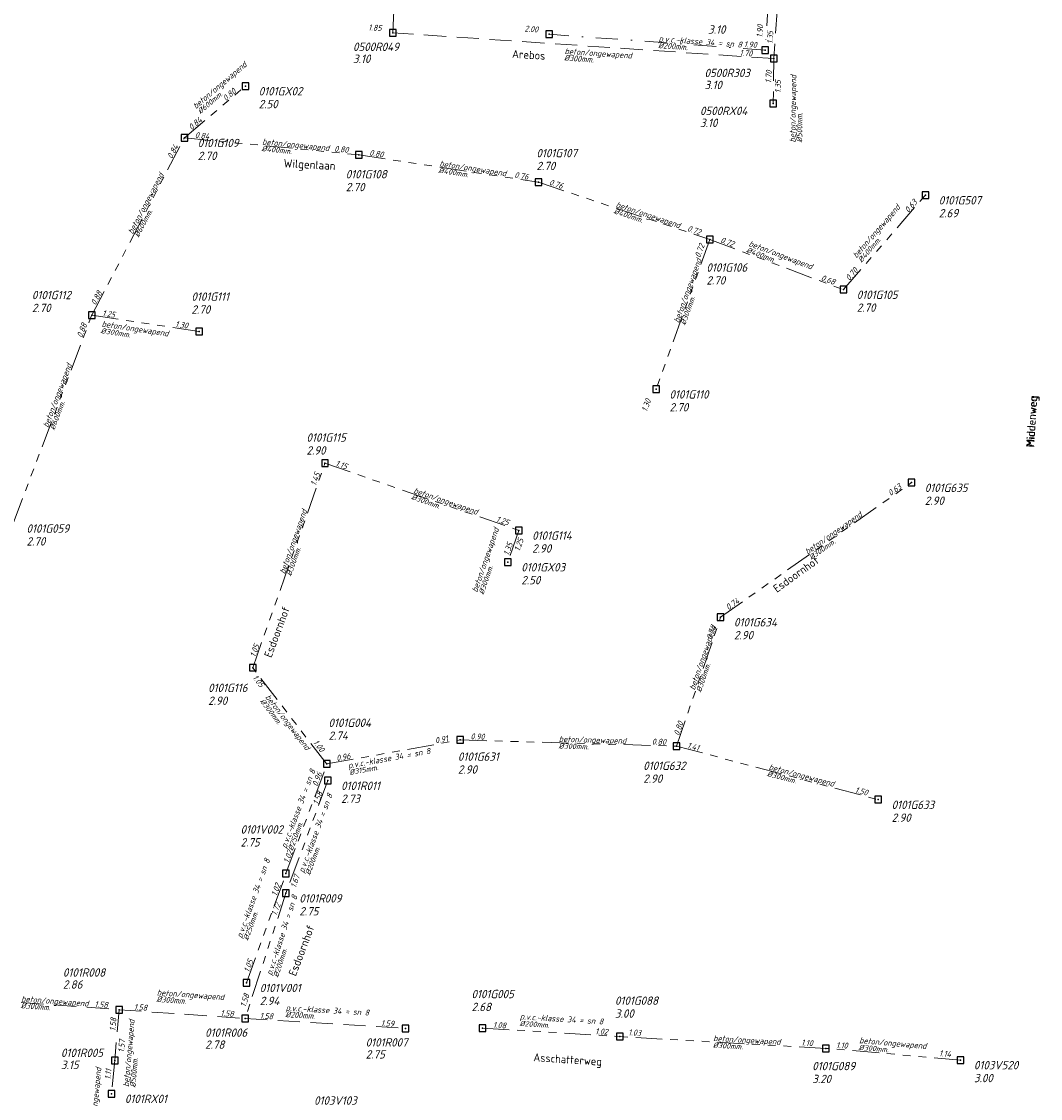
# Model space of a CAD drawing. Extents: x 155498 to 174806, y 452529 to 461643.
# Tile 33 of 44: x 158261 to 158490, y 460936 to 461178. Entities that reach past the tile are written whole.
import ezdxf
from ezdxf.enums import TextEntityAlignment as Align

# ---------------------------------------------------------------- set-up
doc = ezdxf.new("R2010")
doc.units = 0
doc.header["$PDMODE"] = 64
doc.header["$PDSIZE"] = 1.5
for name, pattern in [('RI-GWA', [18.45, 6, -1.8, 1.75, -1.8, 1.75, -1.8, 1.75, -1.8]), ('RI-HWA', [7.4, 5, -2.4]), ('RI-VWA', [11, 5, -3, 0, -3])]:
    doc.linetypes.add(name, pattern=pattern)
doc.layers.get('0').update_dxf_attribs({"linetype": 'CONTINUOUS'})
for name, color, linetype, lineweight in [('B-OI-RI-GWA-MATERIAAL-T18', 10, 'CONTINUOUS', 18), ('B-OI-RI-GWA-PUTDEKSELHOOGTE-T25', 10, 'CONTINUOUS', 25), ('B-OI-RI-GWA_BOB-T18', 10, 'CONTINUOUS', 18), ('B-OI-RI-GWA_DIAMETER-T18', 10, 'CONTINUOUS', 18), ('B-OI-RI-GWA_PUTNUMMER-T18', 10, 'CONTINUOUS', 18), ('B-OI-RI-GWA_RIOOLPUT-S', 10, 'CONTINUOUS', 25), ('B-OI-RI-GWA_TRANSPORTLEIDING-G', 10, 'RI-GWA', 18), ('B-OI-RI-HWA-BOB-T18', 150, 'CONTINUOUS', 18), ('B-OI-RI-HWA-MATERIAAL-T18', 150, 'CONTINUOUS', 18), ('B-OI-RI-HWA-PUTDEKSELHOOGTE-T25', 150, 'CONTINUOUS', 25), ('B-OI-RI-HWA-PUTNUMMER-T25', 150, 'CONTINUOUS', 25), ('B-OI-RI-HWA_DIAMETER-T18', 150, 'CONTINUOUS', 18), ('B-OI-RI-HWA_RIOOLPUT-S', 150, 'CONTINUOUS', 25), ('B-OI-RI-HWA_TRANSPORTLEIDING-G', 150, 'RI-HWA', 18), ('B-OI-RI-VWA-BOB-T18', 34, 'CONTINUOUS', 18), ('B-OI-RI-VWA-DIAMETER-T18', 34, 'CONTINUOUS', 18), ('B-OI-RI-VWA-MATERIAAL-T18', 34, 'CONTINUOUS', 18), ('B-OI-RI-VWA_PUTDEKSELHOOGTE-T25', 34, 'CONTINUOUS', 25), ('B-OI-RI-VWA_PUTNUMMER-T25', 34, 'CONTINUOUS', 25), ('B-OI-RI-VWA_RIOOLPUT-S', 34, 'CONTINUOUS', 25), ('B-OI-RI-VWA_TRANSPORTLEIDING-G', 34, 'RI-VWA', 18), ('B-XX-OG-TOPOGRAFIE-T18', 2, 'CONTINUOUS', 18)]:
    doc.layers.add(name, color=color, linetype=linetype, lineweight=lineweight)
doc.styles.add('NLCS-ISO-M-T18', font='NLCS-ISO.ttf', dxfattribs={"height": 1.8})
doc.styles.add('NLCS-ISO-M500-T18_CURSIEF', font='NLCS-ISO.ttf', dxfattribs={"oblique": 15, "height": 0.9})
doc.styles.add('NLCS-ISO-M750-T18_CURSIEF', font='NLCS-ISO.ttf', dxfattribs={"oblique": 15, "height": 1.35})
doc.styles.add('NLCS-ISO-M750-T25_CURSIEF', font='NLCS-ISO.ttf', dxfattribs={"oblique": 15, "height": 1.875})

# ---------------------------------------------------------------- blocks, each defined once
blk = doc.blocks.new('ACMAP_ANN_TEMPLATE_gwa-diam')
at = {"style": 'NLCS-ISO-M500-T18_CURSIEF', "oblique": 15}
blk.add_attdef('gwa-diam', (-2.2, -1.3), '', height=1.2, dxfattribs=at)
blk = doc.blocks.new('ACMAP_ANN_TEMPLATE_gwa-materiaal')
at = {"style": 'NLCS-ISO-M750-T18_CURSIEF', "oblique": 15}
blk.add_attdef('gwa-mat', (-2.2, 0.2), '', height=1.35, dxfattribs=at)
blk = doc.blocks.new('ACMAP_ANN_TEMPLATE_gwa-nap-l')
at = {"style": 'NLCS-ISO-M750-T18_CURSIEF', "oblique": 15}
blk.add_attdef('gwa-nap-l', (2.3, 0.2), '', height=1.35, dxfattribs=at)
blk = doc.blocks.new('ACMAP_ANN_TEMPLATE_gwa-nap-r')
at = {"style": 'NLCS-ISO-M750-T18_CURSIEF', "oblique": 15}
blk.add_attdef('gwa-nap-r', (-5.6, 0.2), '', height=1.35, dxfattribs=at)
blk = doc.blocks.new('ACMAP_ANN_TEMPLATE_hwa-diam')
at = {"style": 'NLCS-ISO-M750-T18_CURSIEF', "oblique": 15}
blk.add_attdef('hwa-diam', (-3.7, -1.3), '', height=1.35, dxfattribs=at)
blk = doc.blocks.new('ACMAP_ANN_TEMPLATE_hwa-nap-l')
at = {"style": 'NLCS-ISO-M750-T18_CURSIEF', "oblique": 15}
blk.add_attdef('hwa-nap-l', (3.3, 0.2), '', height=1.35, dxfattribs=at)
blk = doc.blocks.new('ACMAP_ANN_TEMPLATE_hwa-nap-r')
at = {"style": 'NLCS-ISO-M750-T18_CURSIEF', "oblique": 15}
blk.add_attdef('hwa-nap-r', (-5.6, 0.2), '', height=1.35, dxfattribs=at)
blk = doc.blocks.new('ACMAP_ANN_TEMPLATE_vwa-diam')
at = {"style": 'NLCS-ISO-M750-T18_CURSIEF', "oblique": 15}
blk.add_attdef('vwa-diam', (0.3, -1.3), '', height=1.35, dxfattribs=at)
blk = doc.blocks.new('ACMAP_ANN_TEMPLATE_vwa-materiaal')
at = {"style": 'NLCS-ISO-M750-T18_CURSIEF', "oblique": 15}
blk.add_attdef('vwa-mat', (0.3, 0.2), '', height=1.35, dxfattribs=at)
blk = doc.blocks.new('ACMAP_ANN_TEMPLATE_vwa-nap-l')
at = {"style": 'NLCS-ISO-M750-T18_CURSIEF', "oblique": 15}
blk.add_attdef('vwa-nap-l', (3.3, 0.2), '', height=1.35, dxfattribs=at)
blk = doc.blocks.new('ACMAP_ANN_TEMPLATE_vwa-nap-r')
at = {"style": 'NLCS-ISO-M750-T18_CURSIEF', "oblique": 15}
blk.add_attdef('vwa-nap-r', (-5.6, 0.2), '', height=1.35, dxfattribs=at)
blk = doc.blocks.new('ACMAP_ANN_TEMPLATE_hwa-materiaal')
at = {"style": 'NLCS-ISO-M750-T18_CURSIEF', "oblique": 15}
blk.add_attdef('hwa-mat', (-3.7, 0.2), '', height=1.35, dxfattribs=at)
blk = doc.blocks.new('ACMAP_ANN_TEMPLATE_hwa-puth')
at = {"style": 'NLCS-ISO-M750-T25_CURSIEF', "oblique": 15}
blk.add_attdef('hwa-puth', (-9, -6.8), '', height=1.88, dxfattribs=at)
blk = doc.blocks.new('ACMAP_ANN_TEMPLATE_hwa-putnr')
at = {"style": 'NLCS-ISO-M750-T25_CURSIEF', "oblique": 15}
blk.add_attdef('hwa-putnr', (-9, -4.1), '', height=1.88, dxfattribs=at)
blk = doc.blocks.new('ACMAP_ANN_TEMPLATE_vwa-puth')
at = {"style": 'NLCS-ISO-M750-T25_CURSIEF', "oblique": 15}
blk.add_attdef('vwa-puth', (-3, 5), '', height=1.88, dxfattribs=at)
blk = doc.blocks.new('ACMAP_ANN_TEMPLATE_vwa-putnr')
at = {"style": 'NLCS-ISO-M750-T25_CURSIEF', "oblique": 15}
blk.add_attdef('vaw-putnr', (-3, 7.9), '', height=1.88, dxfattribs=at)
blk = doc.blocks.new('ACMAP_ANN_TEMPLATE_gwa-puth')
at = {"style": 'NLCS-ISO-M750-T25_CURSIEF', "oblique": 15}
blk.add_attdef('gwa-puth', (3, -5), '', height=1.88, dxfattribs=at)
blk = doc.blocks.new('ACMAP_ANN_TEMPLATE_gwa-putnr')
at = {"style": 'NLCS-ISO-M750-T25_CURSIEF', "oblique": 15}
blk.add_attdef('gwa-putnr', (3, -2.1), '', height=1.88, dxfattribs=at)

msp = doc.modelspace()

# ---------------------------------------------------------------- linework, layer by layer
at = {"layer": 'B-OI-RI-GWA_RIOOLPUT-S'}
for p in [(158311.28, 461163.55), (158297.54, 461151.9), (158336.84, 461148.08), (158377.34, 461141.89), (158464.51, 461138.99), (158415.96, 461128.99), (158446.02, 461117.72), (158276.67, 461111.95), (158300.9, 461108.31), (158403.83, 461095.28), (158329.22, 461078.63), (158461.36, 461074.25), (158372.89, 461063.49), (158370.44, 461056.36), (158418.36, 461043.97), (158312.94, 461032.59), (158359.7, 461016.32), (158408.45, 461014.93), (158329.67, 461010.91), (158329.84, 461007.15), (158453.89, 461002.87), (158320.42, 460986.22), (158320.43, 460981.8), (158311.52, 460961.62), (158364.74, 460951.45), (158395.65, 460949.52), (158442.05, 460946.87), (158472.43, 460944.24), (158281.13, 460936.66)]:
    msp.add_point(p, dxfattribs=at)
at = {"layer": 'B-OI-RI-GWA_TRANSPORTLEIDING-G'}
for p, q in [((158297.54, 461151.9), (158311.28, 461163.55)), ((158276.67, 461111.95), (158297.54, 461151.9)), ((158297.54, 461151.9), (158336.84, 461148.08)), ((158336.84, 461148.08), (158377.34, 461141.89)), ((158377.34, 461141.89), (158415.96, 461128.99)), ((158446.02, 461117.72), (158464.51, 461138.99)), ((158415.96, 461128.99), (158403.83, 461095.28)), ((158415.96, 461128.99), (158446.02, 461117.72)), ((158258.96, 461065.08), (158276.67, 461111.95)), ((158276.67, 461111.95), (158300.9, 461108.31)), ((158312.94, 461032.59), (158329.22, 461078.63)), ((158329.22, 461078.63), (158372.89, 461063.49)), ((158418.36, 461043.97), (158461.36, 461074.25)), ((158372.89, 461063.49), (158370.44, 461056.36)), ((158408.45, 461014.93), (158418.36, 461043.97)), ((158329.68, 461010.78), (158312.94, 461032.59)), ((158329.67, 461010.91), (158359.7, 461016.32)), ((158359.7, 461016.32), (158408.45, 461014.93)), ((158408.45, 461014.93), (158453.89, 461002.87)), ((158320.42, 460986.22), (158329.67, 461010.91)), ((158329.84, 461007.15), (158320.43, 460981.8)), ((158311.52, 460961.62), (158320.42, 460986.22)), ((158320.43, 460981.8), (158311.2, 460953.57)), ((158364.74, 460951.45), (158395.65, 460949.52)), ((158442.05, 460946.87), (158395.65, 460949.52)), ((158472.43, 460944.24), (158442.05, 460946.87)), ((158281.86, 460944.17), (158281.13, 460936.66))]:
    msp.add_line(p, q, dxfattribs=at)
at = {"layer": 'B-OI-RI-HWA_RIOOLPUT-S'}
for p in [(158344.52, 461175.55), (158430.34, 461169.73), (158430.22, 461159.6), (158282.83, 460955.57), (158311.2, 460953.57), (158347.38, 460951.37), (158281.86, 460944.17)]:
    msp.add_point(p, dxfattribs=at)
at = {"layer": 'B-OI-RI-HWA_TRANSPORTLEIDING-G'}
for p, q in [((158435.37, 461239.5), (158430.34, 461169.73)), ((158344.52, 461175.55), (158346.48, 461216.76)), ((158430.34, 461169.73), (158344.52, 461175.55)), ((158430.34, 461169.73), (158430.22, 461159.6)), ((158246.02, 460958.28), (158282.83, 460955.57)), ((158282.83, 460955.57), (158281.86, 460944.17)), ((158282.83, 460955.57), (158311.2, 460953.57)), ((158311.2, 460953.57), (158347.38, 460951.37))]:
    msp.add_line(p, q, dxfattribs=at)
at = {"layer": 'B-OI-RI-VWA_RIOOLPUT-S'}
for p in [(158379.7, 461175.23), (158428.41, 461171.62)]:
    msp.add_point(p, dxfattribs=at)
at = {"layer": 'B-OI-RI-VWA_TRANSPORTLEIDING-G'}
for p, q in [((158432.47, 461237.51), (158428.41, 461171.62)), ((158428.41, 461171.62), (158379.7, 461175.23))]:
    msp.add_line(p, q, dxfattribs=at)

# ---------------------------------------------------------------- block references
at = {"layer": 'B-OI-RI-GWA-MATERIAAL-T18'}
for p, rotation, values in [((158301.94, 461159.59), 40.29315004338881, {'gwa-mat': 'beton/ongewapend'}), ((158317.19, 461149.99), 354.4391452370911, {'gwa-mat': 'beton/ongewapend'}), ((158357.09, 461144.98), 351.3150855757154, {'gwa-mat': 'beton/ongewapend'}), ((158287.11, 461131.93), 62.41514594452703, {'gwa-mat': 'beton/ongewapend'}), ((158396.65, 461135.44), 341.522779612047, {'gwa-mat': 'beton/ongewapend'}), ((158450.56, 461126.23), 49.00378576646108, {'gwa-mat': 'beton/ongewapend'}), ((158426.55, 461126.61), 339.4500119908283, {'gwa-mat': 'beton/ongewapend'}), ((158409.9, 461112.13), 70.21834191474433, {'gwa-mat': 'beton/ongewapend'}), ((158280.99, 461108.88), 351.462411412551, {'gwa-mat': 'beton/ongewapend'}), ((158267.82, 461088.52), 69.30274245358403, {'gwa-mat': 'beton/ongewapend'}), ((158351.06, 461071.06), 340.8751045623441, {'gwa-mat': 'beton/ongewapend'}), ((158321.08, 461055.61), 70.51909442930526, {'gwa-mat': 'beton/ongewapend'}), ((158439.86, 461059.11), 35.15795422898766, {'gwa-mat': 'beton/ongewapend'}), ((158364.41, 461051.46), 71.03363705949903, {'gwa-mat': 'beton/ongewapend'}), ((158413.41, 461029.45), 71.16175355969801, {'gwa-mat': 'beton/ongewapend'}), ((158316.87, 461024.06), 307.5072182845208, {'gwa-mat': 'beton/ongewapend'}), ((158384.08, 461015.62), 358.3668786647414, {'gwa-mat': 'beton/ongewapend'}), ((158336.74, 461010.07), 10.21365668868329, {'gwa-mat': 'p.v.c.-klasse 34 = sn 8'}), ((158431.17, 461008.9), 345.1419865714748, {'gwa-mat': 'beton/ongewapend'}), ((158321.46, 460993.77), 69.46583592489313, {'gwa-mat': 'p.v.c.-klasse 34 = sn 8'}), ((158325.38, 460988.28), 69.61732153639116, {'gwa-mat': 'p.v.c.-klasse 34 = sn 8'}), ((158311.41, 460973.59), 70.09919639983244, {'gwa-mat': 'p.v.c.-klasse 34 = sn 8'}), ((158318.08, 460965.24), 71.9109409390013, {'gwa-mat': 'p.v.c.-klasse 34 = sn 8'}), ((158375.29, 460953.07), 356.4160492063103, {'gwa-mat': 'p.v.c.-klasse 34 = sn 8'}), ((158418.85, 460948.19), 356.7341533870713, {'gwa-mat': 'beton/ongewapend'}), ((158451.72, 460947.64), 355.06549897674, {'gwa-mat': 'beton/ongewapend'}), ((158277.78, 460929.53), 84.46562654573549, {'gwa-mat': 'beton/ongewapend'})]:
    msp.add_blockref('ACMAP_ANN_TEMPLATE_gwa-materiaal', p, dxfattribs=dict(at, rotation=rotation)).add_auto_attribs(values)
at = {"layer": 'B-OI-RI-GWA-PUTDEKSELHOOGTE-T25'}
for p, values in [((158311.28, 461163.55), {'gwa-puth': '2.50'}), ((158297.54, 461151.9), {'gwa-puth': '2.70'}), ((158373.85, 461149.62), {'gwa-puth': '2.70'}), ((158330.89, 461144.87), {'gwa-puth': '2.70'}), ((158464.51, 461138.99), {'gwa-puth': '2.69'}), ((158412.15, 461123.86), {'gwa-puth': '2.70'}), ((158260.18, 461117.66), {'gwa-puth': '2.70'}), ((158446.02, 461117.72), {'gwa-puth': '2.70'}), ((158296.12, 461117.3), {'gwa-puth': '2.70'}), ((158403.83, 461095.28), {'gwa-puth': '2.70'}), ((158322.04, 461085.57), {'gwa-puth': '2.90'}), ((158461.36, 461074.25), {'gwa-puth': '2.90'}), ((158258.96, 461065.08), {'gwa-puth': '2.70'}), ((158372.89, 461063.49), {'gwa-puth': '2.90'}), ((158370.44, 461056.36), {'gwa-puth': '2.50'}), ((158418.36, 461043.97), {'gwa-puth': '2.90'}), ((158299.88, 461029.21), {'gwa-puth': '2.90'}), ((158327, 461021.34), {'gwa-puth': '2.74'}), ((158356.16, 461013.72), {'gwa-puth': '2.90'}), ((158397.91, 461011.66), {'gwa-puth': '2.90'}), ((158329.84, 461007.15), {'gwa-puth': '2.73'}), ((158453.89, 461002.87), {'gwa-puth': '2.90'}), ((158307.19, 460997.32), {'gwa-puth': '2.75'}), ((158320.43, 460981.8), {'gwa-puth': '2.75'}), ((158311.52, 460961.62), {'gwa-puth': '2.94'}), ((158359.23, 460960.26), {'gwa-puth': '2.68'}), ((158391.55, 460958.77), {'gwa-puth': '3.00'}), ((158435.99, 460944.04), {'gwa-puth': '3.20'}), ((158472.43, 460944.24), {'gwa-puth': '3.00'})]:
    msp.add_blockref('ACMAP_ANN_TEMPLATE_gwa-puth', p, dxfattribs=at).add_auto_attribs(values)
at = {"layer": 'B-OI-RI-GWA_BOB-T18'}
for name, p, rotation, values in [('ACMAP_ANN_TEMPLATE_gwa-nap-r', (158311.28, 461163.55), 40.29315004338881, {'gwa-nap-r': '0.80'}), ('ACMAP_ANN_TEMPLATE_gwa-nap-l', (158297.54, 461151.9), 40.29315004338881, {'gwa-nap-l': '0.84'}), ('ACMAP_ANN_TEMPLATE_gwa-nap-l', (158297.54, 461151.9), 354.4391452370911, {'gwa-nap-l': '0.84'}), ('ACMAP_ANN_TEMPLATE_gwa-nap-r', (158297.54, 461151.9), 62.41514594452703, {'gwa-nap-r': '0.84'}), ('ACMAP_ANN_TEMPLATE_gwa-nap-r', (158336.84, 461148.08), 354.4391452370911, {'gwa-nap-r': '0.80'}), ('ACMAP_ANN_TEMPLATE_gwa-nap-l', (158336.84, 461148.08), 351.3150855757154, {'gwa-nap-l': '0.80'}), ('ACMAP_ANN_TEMPLATE_gwa-nap-r', (158377.34, 461141.89), 351.3150855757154, {'gwa-nap-r': '0.76'}), ('ACMAP_ANN_TEMPLATE_gwa-nap-l', (158377.34, 461141.89), 341.522779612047, {'gwa-nap-l': '0.76'}), ('ACMAP_ANN_TEMPLATE_gwa-nap-r', (158464.51, 461138.99), 49.00378576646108, {'gwa-nap-r': '0.63'}), ('ACMAP_ANN_TEMPLATE_gwa-nap-r', (158415.96, 461128.99), 341.522779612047, {'gwa-nap-r': '0.72'}), ('ACMAP_ANN_TEMPLATE_gwa-nap-l', (158415.96, 461128.99), 339.4500119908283, {'gwa-nap-l': '0.72'}), ('ACMAP_ANN_TEMPLATE_gwa-nap-l', (158413.16, 461122.55), 70.21834191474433, {'gwa-nap-l': '0.72'}), ('ACMAP_ANN_TEMPLATE_gwa-nap-l', (158446.02, 461117.72), 49.00378576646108, {'gwa-nap-l': '0.70'}), ('ACMAP_ANN_TEMPLATE_gwa-nap-r', (158446.02, 461117.72), 339.4500119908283, {'gwa-nap-r': '0.68'}), ('ACMAP_ANN_TEMPLATE_gwa-nap-l', (158276.67, 461111.95), 62.41514594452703, {'gwa-nap-l': '0.88'}), ('ACMAP_ANN_TEMPLATE_gwa-nap-l', (158276.67, 461111.95), 351.462411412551, {'gwa-nap-l': '1.25'}), ('ACMAP_ANN_TEMPLATE_gwa-nap-r', (158276.67, 461111.95), 69.30274245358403, {'gwa-nap-r': '0.88'}), ('ACMAP_ANN_TEMPLATE_gwa-nap-r', (158300.9, 461108.31), 351.462411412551, {'gwa-nap-r': '1.30'}), ('ACMAP_ANN_TEMPLATE_gwa-nap-r', (158403.83, 461095.28), 70.21834191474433, {'gwa-nap-r': '1.30'}), ('ACMAP_ANN_TEMPLATE_gwa-nap-l', (158329.22, 461078.63), 340.8751045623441, {'gwa-nap-l': '1.15'}), ('ACMAP_ANN_TEMPLATE_gwa-nap-r', (158329.22, 461078.63), 70.51909442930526, {'gwa-nap-r': '1.45'}), ('ACMAP_ANN_TEMPLATE_gwa-nap-r', (158461.36, 461074.25), 35.15795422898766, {'gwa-nap-r': '0.63'}), ('ACMAP_ANN_TEMPLATE_gwa-nap-r', (158372.89, 461063.49), 340.8751045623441, {'gwa-nap-r': '1.25'}), ('ACMAP_ANN_TEMPLATE_gwa-nap-r', (158372.65, 461062.94), 71.03363705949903, {'gwa-nap-r': '1.35'}), ('ACMAP_ANN_TEMPLATE_gwa-nap-l', (158372.52, 461056.44), 71.03363705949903, {'gwa-nap-l': '1.25'}), ('ACMAP_ANN_TEMPLATE_gwa-nap-l', (158418.36, 461043.97), 35.15795422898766, {'gwa-nap-l': '0.74'}), ('ACMAP_ANN_TEMPLATE_gwa-nap-r', (158418.36, 461043.97), 71.16175355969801, {'gwa-nap-r': '0.74'}), ('ACMAP_ANN_TEMPLATE_gwa-nap-l', (158312.94, 461032.59), 70.51909442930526, {'gwa-nap-l': '1.05'}), ('ACMAP_ANN_TEMPLATE_gwa-nap-r', (158316.05, 461025.77), 307.5072182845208, {'gwa-nap-r': '1.05'}), ('ACMAP_ANN_TEMPLATE_gwa-nap-l', (158408.45, 461014.93), 71.16175355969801, {'gwa-nap-l': '0.80'}), ('ACMAP_ANN_TEMPLATE_gwa-nap-r', (158359.7, 461016.32), 10.21365668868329, {'gwa-nap-r': '0.91'}), ('ACMAP_ANN_TEMPLATE_gwa-nap-l', (158359.7, 461016.32), 358.3668786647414, {'gwa-nap-l': '0.90'}), ('ACMAP_ANN_TEMPLATE_gwa-nap-l', (158324.9, 461017.43), 307.5072182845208, {'gwa-nap-l': '1.00'}), ('ACMAP_ANN_TEMPLATE_gwa-nap-r', (158408.45, 461014.93), 358.3668786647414, {'gwa-nap-r': '0.80'}), ('ACMAP_ANN_TEMPLATE_gwa-nap-l', (158408.45, 461014.93), 345.1419865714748, {'gwa-nap-l': '1.41'}), ('ACMAP_ANN_TEMPLATE_gwa-nap-l', (158329.67, 461010.91), 10.21365668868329, {'gwa-nap-l': '0.96'}), ('ACMAP_ANN_TEMPLATE_gwa-nap-r', (158329.67, 461010.91), 69.46583592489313, {'gwa-nap-r': '0.96'}), ('ACMAP_ANN_TEMPLATE_gwa-nap-l', (158327.09, 460999.35), 69.61732153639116, {'gwa-nap-l': '1.58'}), ('ACMAP_ANN_TEMPLATE_gwa-nap-r', (158453.89, 461002.87), 345.1419865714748, {'gwa-nap-r': '1.50'}), ('ACMAP_ANN_TEMPLATE_gwa-nap-l', (158320.42, 460986.22), 69.46583592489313, {'gwa-nap-l': '1.02'}), ('ACMAP_ANN_TEMPLATE_gwa-nap-l', (158322.15, 460980.63), 71.9109409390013, {'gwa-nap-l': '1.67'}), ('ACMAP_ANN_TEMPLATE_gwa-nap-r', (158320.42, 460986.22), 70.09919639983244, {'gwa-nap-r': '1.02'}), ('ACMAP_ANN_TEMPLATE_gwa-nap-r', (158320.43, 460981.8), 69.61732153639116, {'gwa-nap-r': '1.72'}), ('ACMAP_ANN_TEMPLATE_gwa-nap-l', (158311.52, 460961.62), 70.09919639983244, {'gwa-nap-l': '1.05'}), ('ACMAP_ANN_TEMPLATE_gwa-nap-r', (158313.24, 460961.3), 71.9109409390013, {'gwa-nap-r': '1.58'}), ('ACMAP_ANN_TEMPLATE_gwa-nap-l', (158364.74, 460951.45), 356.4160492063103, {'gwa-nap-l': '1.08'}), ('ACMAP_ANN_TEMPLATE_gwa-nap-r', (158395.65, 460949.52), 356.4160492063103, {'gwa-nap-r': '1.02'}), ('ACMAP_ANN_TEMPLATE_gwa-nap-r', (158403.1, 460949.31), 356.7341533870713, {'gwa-nap-r': '1.03'}), ('ACMAP_ANN_TEMPLATE_gwa-nap-r', (158442.05, 460946.87), 355.06549897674, {'gwa-nap-r': '1.10'}), ('ACMAP_ANN_TEMPLATE_gwa-nap-l', (158442.05, 460946.87), 356.7341533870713, {'gwa-nap-l': '1.10'}), ('ACMAP_ANN_TEMPLATE_gwa-nap-l', (158465.23, 460945.12), 355.06549897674, {'gwa-nap-l': '1.14'}), ('ACMAP_ANN_TEMPLATE_gwa-nap-l', (158280.88, 460937.47), 84.46562654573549, {'gwa-nap-l': '1.11'})]:
    msp.add_blockref(name, p, dxfattribs=dict(at, rotation=rotation)).add_auto_attribs(values)
at = {"layer": 'B-OI-RI-GWA_DIAMETER-T18'}
for p, rotation, values in [((158301.94, 461159.59), 40.29315004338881, {'gwa-diam': '%%c600mm.'}), ((158317.19, 461149.99), 354.4391452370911, {'gwa-diam': '%%c400mm.'}), ((158357.09, 461144.98), 351.3150855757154, {'gwa-diam': '%%c400mm.'}), ((158287.11, 461131.93), 62.41514594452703, {'gwa-diam': '%%c600mm.'}), ((158396.65, 461135.44), 341.522779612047, {'gwa-diam': '%%c400mm.'}), ((158450.56, 461126.23), 49.00378576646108, {'gwa-diam': '%%c400mm.'}), ((158426.55, 461126.61), 339.4500119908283, {'gwa-diam': '%%c400mm.'}), ((158409.9, 461112.13), 70.21834191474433, {'gwa-diam': '%%c300mm.'}), ((158280.99, 461108.88), 351.462411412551, {'gwa-diam': '%%c300mm.'}), ((158267.82, 461088.52), 69.30274245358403, {'gwa-diam': '%%c600mm.'}), ((158351.06, 461071.06), 340.8751045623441, {'gwa-diam': '%%c300mm.'}), ((158439.86, 461059.11), 35.15795422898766, {'gwa-diam': '%%c300mm.'}), ((158321.08, 461055.61), 70.51909442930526, {'gwa-diam': '%%c300mm.'}), ((158364.41, 461051.46), 71.03363705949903, {'gwa-diam': '%%c300mm.'}), ((158413.41, 461029.45), 71.16175355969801, {'gwa-diam': '%%c300mm.'}), ((158316.87, 461024.06), 307.5072182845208, {'gwa-diam': '%%c300mm.'}), ((158384.08, 461015.62), 358.3668786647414, {'gwa-diam': '%%c300mm.'}), ((158336.74, 461010.07), 10.21365668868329, {'gwa-diam': '%%c315mm.'}), ((158431.17, 461008.9), 345.1419865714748, {'gwa-diam': '%%c300mm.'}), ((158321.46, 460993.77), 69.46583592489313, {'gwa-diam': '%%c250mm.'}), ((158325.38, 460988.28), 69.61732153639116, {'gwa-diam': '%%c200mm.'}), ((158311.41, 460973.59), 70.09919639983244, {'gwa-diam': '%%c250mm.'}), ((158318.08, 460965.24), 71.9109409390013, {'gwa-diam': '%%c200mm.'}), ((158375.29, 460953.07), 356.4160492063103, {'gwa-diam': '%%c200mm.'}), ((158418.85, 460948.19), 356.7341533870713, {'gwa-diam': '%%c300mm.'}), ((158451.72, 460947.64), 355.06549897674, {'gwa-diam': '%%c300mm.'})]:
    msp.add_blockref('ACMAP_ANN_TEMPLATE_gwa-diam', p, dxfattribs=dict(at, rotation=rotation)).add_auto_attribs(values)
at = {"layer": 'B-OI-RI-GWA_PUTNUMMER-T18'}
for p, values in [((158311.28, 461163.55), {'gwa-putnr': '0101GX02'}), ((158297.54, 461151.9), {'gwa-putnr': '0101G109'}), ((158373.85, 461149.62), {'gwa-putnr': '0101G107'}), ((158330.89, 461144.87), {'gwa-putnr': '0101G108'}), ((158464.51, 461138.99), {'gwa-putnr': '0101G507'}), ((158412.15, 461123.86), {'gwa-putnr': '0101G106'}), ((158260.18, 461117.66), {'gwa-putnr': '0101G112'}), ((158296.12, 461117.3), {'gwa-putnr': '0101G111'}), ((158446.02, 461117.72), {'gwa-putnr': '0101G105'}), ((158403.83, 461095.28), {'gwa-putnr': '0101G110'}), ((158322.04, 461085.57), {'gwa-putnr': '0101G115'}), ((158461.36, 461074.25), {'gwa-putnr': '0101G635'}), ((158258.96, 461065.08), {'gwa-putnr': '0101G059'}), ((158372.89, 461063.49), {'gwa-putnr': '0101G114'}), ((158370.44, 461056.36), {'gwa-putnr': '0101GX03'}), ((158418.36, 461043.97), {'gwa-putnr': '0101G634'}), ((158299.88, 461029.21), {'gwa-putnr': '0101G116'}), ((158327, 461021.34), {'gwa-putnr': '0101G004'}), ((158356.16, 461013.72), {'gwa-putnr': '0101G631'}), ((158397.91, 461011.66), {'gwa-putnr': '0101G632'}), ((158329.84, 461007.15), {'gwa-putnr': '0101R011'}), ((158453.89, 461002.87), {'gwa-putnr': '0101G633'}), ((158307.19, 460997.32), {'gwa-putnr': '0101V002'}), ((158320.43, 460981.8), {'gwa-putnr': '0101R009'}), ((158311.52, 460961.62), {'gwa-putnr': '0101V001'}), ((158359.23, 460960.26), {'gwa-putnr': '0101G005'}), ((158391.55, 460958.77), {'gwa-putnr': '0101G088'}), ((158435.99, 460944.04), {'gwa-putnr': '0101G089'}), ((158472.43, 460944.24), {'gwa-putnr': '0103V520'}), ((158281.13, 460936.66), {'gwa-putnr': '0101RX01'})]:
    msp.add_blockref('ACMAP_ANN_TEMPLATE_gwa-putnr', p, dxfattribs=at).add_auto_attribs(values)
at = {"layer": 'B-OI-RI-HWA-BOB-T18'}
for name, p, rotation, values in [('ACMAP_ANN_TEMPLATE_hwa-nap-r', (158344.52, 461175.55), 356.1203491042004, {'hwa-nap-r': '1.85'}), ('ACMAP_ANN_TEMPLATE_hwa-nap-l', (158430.34, 461169.73), 89.31026766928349, {'hwa-nap-l': '1.35'}), ('ACMAP_ANN_TEMPLATE_hwa-nap-l', (158419.31, 461170.44), 356.1203491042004, {'hwa-nap-l': '1.70'}), ('ACMAP_ANN_TEMPLATE_hwa-nap-r', (158430.34, 461169.73), 85.87645098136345, {'hwa-nap-r': '1.70'}), ('ACMAP_ANN_TEMPLATE_hwa-nap-r', (158432.19, 461167.57), 89.31026766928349, {'hwa-nap-r': '1.35'}), ('ACMAP_ANN_TEMPLATE_hwa-nap-r', (158282.83, 460955.57), 355.7891786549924, {'hwa-nap-r': '1.58'}), ('ACMAP_ANN_TEMPLATE_hwa-nap-l', (158282.83, 460955.57), 355.9621711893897, {'hwa-nap-l': '1.58'}), ('ACMAP_ANN_TEMPLATE_hwa-nap-l', (158281.91, 460947.41), 85.14323305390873, {'hwa-nap-l': '1.58'}), ('ACMAP_ANN_TEMPLATE_hwa-nap-r', (158311.2, 460953.57), 355.9621711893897, {'hwa-nap-r': '1.58'}), ('ACMAP_ANN_TEMPLATE_hwa-nap-l', (158311.2, 460953.57), 356.5308621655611, {'hwa-nap-l': '1.58'}), ('ACMAP_ANN_TEMPLATE_hwa-nap-r', (158347.38, 460951.37), 356.5308621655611, {'hwa-nap-r': '1.59'}), ('ACMAP_ANN_TEMPLATE_hwa-nap-r', (158284.61, 460951.44), 85.14323305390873, {'hwa-nap-r': '1.57'})]:
    msp.add_blockref(name, p, dxfattribs=dict(at, rotation=rotation)).add_auto_attribs(values)
at = {"layer": 'B-OI-RI-HWA-MATERIAAL-T18'}
for p, rotation, values in [((158386.85, 461170.33), 356.1203491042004, {'hwa-mat': 'beton/ongewapend'}), ((158435.48, 461154.54), 89.31026766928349, {'hwa-mat': 'beton/ongewapend'}), ((158294.98, 460958.35), 355.9621711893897, {'hwa-mat': 'beton/ongewapend'}), ((158264.42, 460956.92), 355.7891786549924, {'hwa-mat': 'beton/ongewapend'}), ((158285.55, 460941.81), 85.14323305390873, {'hwa-mat': 'beton/ongewapend'}), ((158324.03, 460954.95), 356.5308621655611, {'hwa-mat': 'p.v.c.-klasse 34 = sn 8'})]:
    msp.add_blockref('ACMAP_ANN_TEMPLATE_hwa-materiaal', p, dxfattribs=dict(at, rotation=rotation)).add_auto_attribs(values)
at = {"layer": 'B-OI-RI-HWA-PUTDEKSELHOOGTE-T25'}
for p, values in [((158344.52, 461175.55), {'hwa-puth': '3.10'}), ((158423.73, 461169.67), {'hwa-puth': '3.10'}), ((158422.71, 461161.13), {'hwa-puth': '3.10'}), ((158279.16, 460967.11), {'hwa-puth': '2.86'}), ((158311.2, 460953.57), {'hwa-puth': '2.78'}), ((158347.38, 460951.37), {'hwa-puth': '2.75'}), ((158278.72, 460949.02), {'hwa-puth': '3.15'})]:
    msp.add_blockref('ACMAP_ANN_TEMPLATE_hwa-puth', p, dxfattribs=at).add_auto_attribs(values)
at = {"layer": 'B-OI-RI-HWA-PUTNUMMER-T25'}
for p, values in [((158344.52, 461175.55), {'hwa-putnr': '0500R049'}), ((158423.73, 461169.67), {'hwa-putnr': '0500R303'}), ((158422.71, 461161.13), {'hwa-putnr': '0500RX04'}), ((158279.16, 460967.11), {'hwa-putnr': '0101R008'}), ((158311.2, 460953.57), {'hwa-putnr': '0101R006'}), ((158347.38, 460951.37), {'hwa-putnr': '0101R007'}), ((158278.72, 460949.02), {'hwa-putnr': '0101R005'})]:
    msp.add_blockref('ACMAP_ANN_TEMPLATE_hwa-putnr', p, dxfattribs=at).add_auto_attribs(values)
at = {"layer": 'B-OI-RI-HWA_DIAMETER-T18'}
for p, rotation, values in [((158386.85, 461170.33), 356.1203491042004, {'hwa-diam': '%%c300mm.'}), ((158435.48, 461154.54), 89.31026766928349, {'hwa-diam': '%%c500mm.'}), ((158264.42, 460956.92), 355.7891786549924, {'hwa-diam': '%%c300mm.'}), ((158294.98, 460958.35), 355.9621711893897, {'hwa-diam': '%%c300mm.'}), ((158324.03, 460954.95), 356.5308621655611, {'hwa-diam': '%%c200mm.'}), ((158285.55, 460941.81), 85.14323305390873, {'hwa-diam': '%%c500mm.'})]:
    msp.add_blockref('ACMAP_ANN_TEMPLATE_hwa-diam', p, dxfattribs=dict(at, rotation=rotation)).add_auto_attribs(values)
at = {"layer": 'B-OI-RI-VWA-BOB-T18'}
for name, p, rotation, values in [('ACMAP_ANN_TEMPLATE_vwa-nap-r', (158428.33, 461179.99), 86.47401530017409, {'vwa-nap-r': '1.90'}), ('ACMAP_ANN_TEMPLATE_vwa-nap-r', (158379.7, 461175.23), 355.761438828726, {'vwa-nap-r': '2.00'}), ('ACMAP_ANN_TEMPLATE_vwa-nap-l', (158420.26, 461172.39), 355.761438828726, {'vwa-nap-l': '1.90'})]:
    msp.add_blockref(name, p, dxfattribs=dict(at, rotation=rotation)).add_auto_attribs(values)
at = {"layer": 'B-OI-RI-VWA-DIAMETER-T18', "rotation": 355.761438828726}
msp.add_blockref('ACMAP_ANN_TEMPLATE_vwa-diam', (158404.05, 461173.42), dxfattribs=at).add_auto_attribs({'vwa-diam': '%%c200mm.'})
at = {"layer": 'B-OI-RI-VWA-MATERIAAL-T18', "rotation": 355.761438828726}
msp.add_blockref('ACMAP_ANN_TEMPLATE_vwa-materiaal', (158404.05, 461173.42), dxfattribs=at).add_auto_attribs({'vwa-mat': 'p.v.c.-klasse 34 = sn 8'})
at = {"layer": 'B-OI-RI-VWA_PUTDEKSELHOOGTE-T25'}
msp.add_blockref('ACMAP_ANN_TEMPLATE_vwa-puth', (158418.53, 461170.34), dxfattribs=at).add_auto_attribs({'vwa-puth': '3.10'})
at = {"layer": 'B-OI-RI-VWA_PUTNUMMER-T25'}
msp.add_blockref('ACMAP_ANN_TEMPLATE_vwa-putnr', (158329.75, 460926.28), dxfattribs=at).add_auto_attribs({'vaw-putnr': '0103V103'})

# ---------------------------------------------------------------- texts
at = {"layer": 'B-XX-OG-TOPOGRAFIE-T18', "style": 'NLCS-ISO-M-T18'}
for s, height, rotation, p in [('Arebos', 1.8, 356.5, (158375.13, 461170.59)), ('Wilgenlaan', 1.875, 357, (158325.75, 461145.88)), ('Middenweg', 1.875, 86.4, (158488.44, 461088.06)), ('Middenweg', 1.8, 86.4, (158488.44, 461088.06)), ('Esdoornhof', 1.8, 35.6, (158435.4, 461053.64)), ('Esdoornhof', 1.8, 69.5, (158318.4, 461040.64)), ('Esdoornhof', 1.8, 69.1, (158323.94, 460968.93)), ('Asschatterweg', 1.8, 356.2, (158383.91, 460944.37))]:
    msp.add_text(s, height=height, rotation=rotation, dxfattribs=at).set_placement(p, align=Align.MIDDLE_CENTER)

doc.saveas('drawing.dxf')
